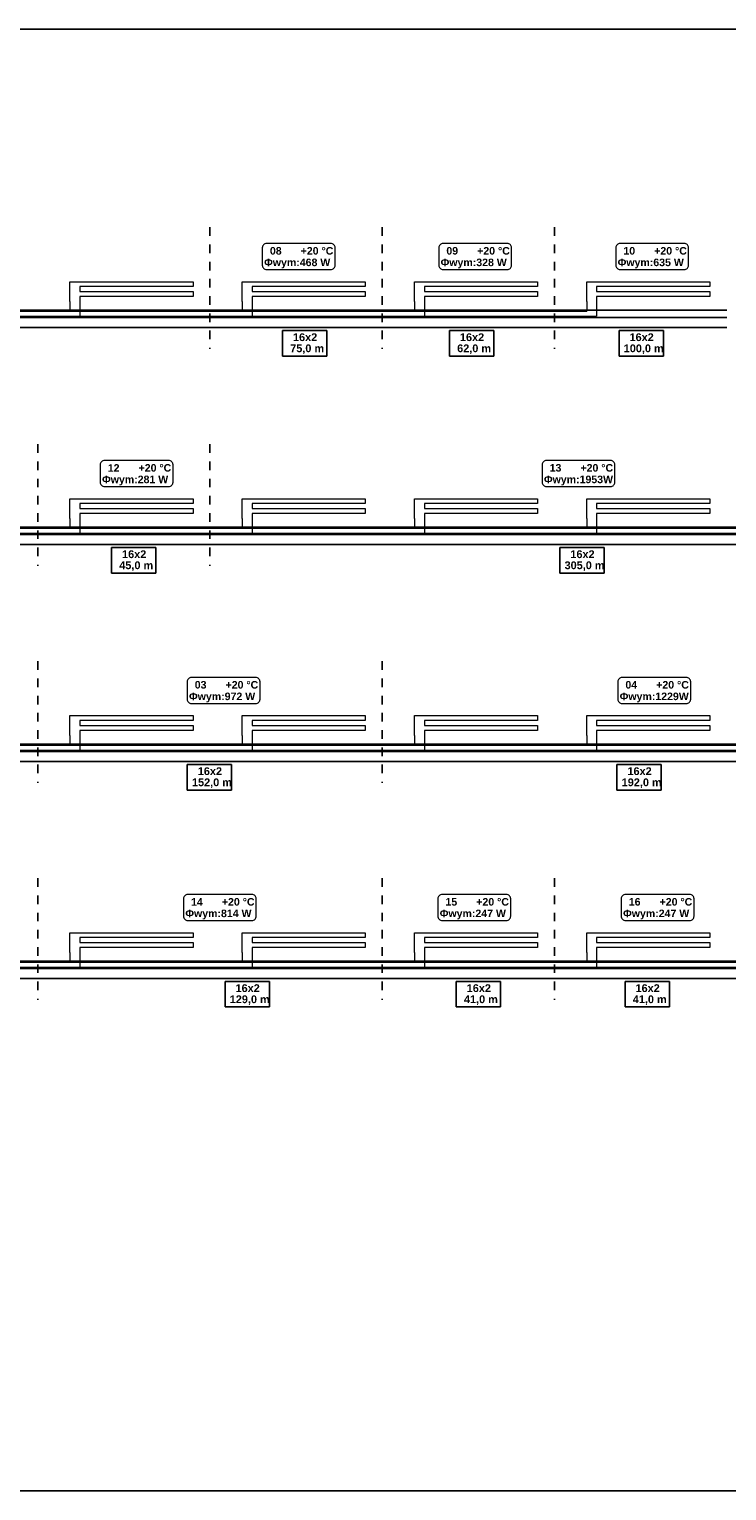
# Model space of a CAD drawing. Extents: x 280060 to 689961, y 120405 to 160329.
# Tile 78 of 85: x 674938 to 676356, y 149132 to 152102. Entities that reach past the tile are written whole.
import ezdxf
from ezdxf.lldxf.tags import DXFTag

# ---------------------------------------------------------------- set-up
doc = ezdxf.new("R2010")
doc.units = 0
doc.header["$MEASUREMENT"] = 0
doc.linetypes.add('3', pattern=[1, 0.5, -0.5])
doc.layers.add('KAM-pro Biała Zarys', color=7, linetype='CONTINUOUS', lineweight=9)
doc.layers.add('KAM-pro opis Temperatury', color=102, linetype='CONTINUOUS', lineweight=18)
doc.layers.add('KAM-pro Podłogówka Powrót', color=7, linetype='DASH', lineweight=9, true_color=0x008000)
doc.layers.add('KAM-pro Podłogówka Zasilanie', color=7, linetype='SOLID', lineweight=9, true_color=0xff8000)
tags = doc.linetypes.add('DASH', pattern=[15, 10, -5]).pattern_tags.tags
tags[6:7] = [DXFTag(74, 4), DXFTag(75, 0), DXFTag(340, '0'), DXFTag(46, 0.0), DXFTag(50, 0.0), DXFTag(44, 0.0), DXFTag(45, 0.0)]
tags[4:5] = [DXFTag(74, 4), DXFTag(75, 0), DXFTag(340, '0'), DXFTag(46, 0.0), DXFTag(50, 0.0), DXFTag(44, 0.0), DXFTag(45, 0.0)]
tags = doc.linetypes.add('SOLID', pattern=[10, 10, 0]).pattern_tags.tags
tags[6:7] = [DXFTag(74, 4), DXFTag(75, 0), DXFTag(340, '0'), DXFTag(46, 0.0), DXFTag(50, 0.0), DXFTag(44, 0.0), DXFTag(45, 0.0)]
tags[4:5] = [DXFTag(74, 4), DXFTag(75, 0), DXFTag(340, '0'), DXFTag(46, 0.0), DXFTag(50, 0.0), DXFTag(44, 0.0), DXFTag(45, 0.0)]

msp = doc.modelspace()

# ---------------------------------------------------------------- linework, layer by layer
at = {"layer": 'KAM-pro Biała Zarys', "linetype": '3', "lineweight": 25, "ltscale": 35}
for p, q in [((675305.6, 151699.9), (675305.6, 151453.2)), ((675655.6, 151699.9), (675655.6, 151453.2)), ((676005.6, 151699.9), (676005.6, 151453.2)), ((674955.6, 151259), (674955.6, 151012.2)), ((675305.6, 151259), (675305.6, 151012.2)), ((674955.6, 150818), (674955.6, 150571.3)), ((675655.6, 150818), (675655.6, 150571.3)), ((674955.6, 150377.1), (674955.6, 150130.3)), ((675655.6, 150377.1), (675655.6, 150130.3)), ((676005.6, 150377.1), (676005.6, 150130.3))]:
    msp.add_line(p, q, dxfattribs=at)
at = {"layer": 'KAM-pro Biała Zarys', "lineweight": 25}
for p, q in [((673604.7, 151531.3), (676355.6, 151531.3)), ((673604.7, 151516.3), (676355.6, 151516.3)), ((673604.7, 151496.3), (676355.6, 151496.3)), ((675453, 151438.3), (675453, 151490)), ((675453, 151490), (675542.9, 151490)), ((675542.9, 151490), (675542.9, 151438.3)), ((675792.2, 151438.3), (675792.2, 151490)), ((675792.2, 151490), (675882.2, 151490)), ((675882.2, 151490), (675882.2, 151438.3)), ((676136.8, 151438.3), (676136.8, 151490)), ((676136.8, 151490), (676226.8, 151490)), ((676226.8, 151490), (676226.8, 151438.3)), ((675453, 151438.3), (675542.9, 151438.3)), ((675792.2, 151438.3), (675882.2, 151438.3)), ((676136.8, 151438.3), (676226.8, 151438.3)), ((673604.7, 151090.4), (676705.6, 151090.4)), ((673604.7, 151075.4), (676705.6, 151075.4)), ((673604.7, 151055.4), (676705.6, 151055.4)), ((675105.7, 150997.3), (675105.7, 151049.1)), ((675105.7, 151049.1), (675195.6, 151049.1)), ((675195.6, 151049.1), (675195.6, 150997.3)), ((676016.6, 150997.3), (676016.6, 151049.1)), ((676016.6, 151049.1), (676106.5, 151049.1)), ((676106.5, 151049.1), (676106.5, 150997.3)), ((675105.7, 150997.3), (675195.6, 150997.3)), ((676016.6, 150997.3), (676106.5, 150997.3)), ((673604.7, 150649.5), (678105.6, 150649.5)), ((673604.7, 150634.5), (678105.6, 150634.5)), ((673604.7, 150614.5), (678105.6, 150614.5)), ((675259.6, 150556.4), (675259.6, 150608.1)), ((675259.6, 150608.1), (675349.6, 150608.1)), ((675349.6, 150608.1), (675349.6, 150556.4)), ((676132.6, 150556.4), (676132.6, 150608.1)), ((676132.6, 150608.1), (676222.6, 150608.1)), ((676222.6, 150608.1), (676222.6, 150556.4)), ((675259.6, 150556.4), (675349.6, 150556.4)), ((676132.6, 150556.4), (676222.6, 150556.4)), ((673604.7, 150208.5), (677755.6, 150208.5)), ((673604.7, 150193.5), (677755.6, 150193.5)), ((673604.7, 150173.5), (677755.6, 150173.5)), ((675336.3, 150115.5), (675336.3, 150167.2)), ((675336.3, 150167.2), (675426.3, 150167.2)), ((675426.3, 150167.2), (675426.3, 150115.5)), ((675806, 150115.5), (675806, 150167.2)), ((675806, 150167.2), (675895.9, 150167.2)), ((675895.9, 150167.2), (675895.9, 150115.5)), ((676149, 150115.5), (676149, 150167.2)), ((676149, 150167.2), (676239, 150167.2)), ((676239, 150167.2), (676239, 150115.5)), ((675336.3, 150115.5), (675426.3, 150115.5)), ((675806, 150115.5), (675895.9, 150115.5)), ((676149, 150115.5), (676239, 150115.5))]:
    msp.add_line(p, q, dxfattribs=at)
msp.add_lwpolyline([(672888.6, 152102.4), (679188.6, 152102.4), (679188.6, 149132.4), (672888.6, 149132.4)], close=True, dxfattribs=at)
at = {"layer": 'KAM-pro opis Temperatury', "color": 3}
for points in [[(675420.8, 151614.1), (675551.1, 151614.1, 0.414214), (675559.9, 151622.9), (675559.9, 151658.2, 0.414214), (675551.1, 151667.1), (675420.8, 151667.1, 0.414214), (675411.9, 151658.2), (675411.9, 151622.9, 0.414214), (675420.8, 151614.1)], [(675779.4, 151614.1), (675909.7, 151614.1, 0.414214), (675918.5, 151622.9), (675918.5, 151658.2, 0.414214), (675909.7, 151667.1), (675779.4, 151667.1, 0.414214), (675770.5, 151658.2), (675770.5, 151622.9, 0.414214), (675779.4, 151614.1)], [(676139, 151614.1), (676269.4, 151614.1, 0.414214), (676278.2, 151622.9), (676278.2, 151658.2, 0.414214), (676269.4, 151667.1), (676139, 151667.1, 0.414214), (676130.2, 151658.2), (676130.2, 151622.9, 0.414214), (676139, 151614.1)], [(675091.4, 151173.1), (675221.8, 151173.1, 0.414214), (675230.6, 151182), (675230.6, 151217.3, 0.414214), (675221.8, 151226.1), (675091.4, 151226.1, 0.414214), (675082.6, 151217.3), (675082.6, 151182, 0.414214), (675091.4, 151173.1)], [(675989.2, 151173.1), (676119.6, 151173.1, 0.414214), (676128.4, 151182), (676128.4, 151217.3, 0.414214), (676119.6, 151226.1), (675989.2, 151226.1, 0.414214), (675980.4, 151217.3), (675980.4, 151182, 0.414214), (675989.2, 151173.1)], [(675268.1, 150732.2), (675398.5, 150732.2, 0.414214), (675407.3, 150741), (675407.3, 150776.4, 0.414214), (675398.5, 150785.2), (675268.1, 150785.2, 0.414214), (675259.3, 150776.4), (675259.3, 150741, 0.414214), (675268.1, 150732.2)], [(676143.1, 150732.2), (676273.5, 150732.2, 0.414214), (676282.3, 150741), (676282.3, 150776.4, 0.414214), (676273.5, 150785.2), (676143.1, 150785.2, 0.414214), (676134.3, 150776.4), (676134.3, 150741, 0.414214), (676143.1, 150732.2)], [(675260.6, 150291.2), (675390.9, 150291.2, 0.414214), (675399.8, 150300.1), (675399.8, 150335.4, 0.414214), (675390.9, 150344.2), (675260.6, 150344.2, 0.414214), (675251.8, 150335.4), (675251.8, 150300.1, 0.414214), (675260.6, 150291.2)], [(675777.5, 150291.2), (675907.8, 150291.2, 0.414214), (675916.7, 150300.1), (675916.7, 150335.4, 0.414214), (675907.8, 150344.2), (675777.5, 150344.2, 0.414214), (675768.7, 150335.4), (675768.7, 150300.1, 0.414214), (675777.5, 150291.2)], [(676150, 150291.2), (676280.4, 150291.2, 0.414214), (676289.2, 150300.1), (676289.2, 150335.4, 0.414214), (676280.4, 150344.2), (676150, 150344.2, 0.414214), (676141.2, 150335.4), (676141.2, 150300.1, 0.414214), (676150, 150291.2)]]:
    msp.add_lwpolyline(points, format="xyb", dxfattribs=at)
at = {"layer": 'KAM-pro Podłogówka Powrót', "color": 4}
for p, q in [((675041.2, 151579.4), (675041.2, 151569.4)), ((675041.2, 151569.4), (675271.2, 151569.4)), ((675271.2, 151559.4), (675041.2, 151559.4)), ((675041.2, 151559.4), (675041.2, 151549.4)), ((675271.2, 151569.4), (675271.2, 151559.4)), ((675391.2, 151579.4), (675391.2, 151569.4)), ((675391.2, 151569.4), (675621.2, 151569.4)), ((675621.2, 151559.4), (675391.2, 151559.4)), ((675391.2, 151559.4), (675391.2, 151549.4)), ((675621.2, 151569.4), (675621.2, 151559.4)), ((675741.2, 151579.4), (675741.2, 151569.4)), ((675741.2, 151569.4), (675971.2, 151569.4)), ((675971.2, 151559.4), (675741.2, 151559.4)), ((675741.2, 151559.4), (675741.2, 151549.4)), ((675971.2, 151569.4), (675971.2, 151559.4)), ((676091.2, 151579.4), (676091.2, 151569.4)), ((676091.2, 151569.4), (676321.2, 151569.4)), ((676321.2, 151559.4), (676091.2, 151559.4)), ((676091.2, 151559.4), (676091.2, 151549.4)), ((676321.2, 151569.4), (676321.2, 151559.4)), ((673821.2, 151519.4), (676091.2, 151519.4)), ((675041.2, 151138.4), (675041.2, 151128.4)), ((675041.2, 151128.4), (675271.2, 151128.4)), ((675271.2, 151118.4), (675041.2, 151118.4)), ((675041.2, 151118.4), (675041.2, 151108.4)), ((675271.2, 151128.4), (675271.2, 151118.4)), ((675391.2, 151138.4), (675391.2, 151128.4)), ((675391.2, 151128.4), (675621.2, 151128.4)), ((675621.2, 151118.4), (675391.2, 151118.4)), ((675391.2, 151118.4), (675391.2, 151108.4)), ((675621.2, 151128.4), (675621.2, 151118.4)), ((675741.2, 151138.4), (675741.2, 151128.4)), ((675741.2, 151128.4), (675971.2, 151128.4)), ((675971.2, 151118.4), (675741.2, 151118.4)), ((675741.2, 151118.4), (675741.2, 151108.4)), ((675971.2, 151128.4), (675971.2, 151118.4)), ((676091.2, 151138.4), (676091.2, 151128.4)), ((676091.2, 151128.4), (676321.2, 151128.4)), ((676321.2, 151118.4), (676091.2, 151118.4)), ((676091.2, 151118.4), (676091.2, 151108.4)), ((676321.2, 151128.4), (676321.2, 151118.4)), ((673821.2, 151078.4), (676441.2, 151078.4)), ((675041.2, 150697.5), (675041.2, 150687.5)), ((675041.2, 150687.5), (675271.2, 150687.5)), ((675271.2, 150677.5), (675041.2, 150677.5)), ((675041.2, 150677.5), (675041.2, 150667.5)), ((675271.2, 150687.5), (675271.2, 150677.5)), ((675391.2, 150697.5), (675391.2, 150687.5)), ((675391.2, 150687.5), (675621.2, 150687.5)), ((675621.2, 150677.5), (675391.2, 150677.5)), ((675391.2, 150677.5), (675391.2, 150667.5)), ((675621.2, 150687.5), (675621.2, 150677.5)), ((675741.2, 150697.5), (675741.2, 150687.5)), ((675741.2, 150687.5), (675971.2, 150687.5)), ((675971.2, 150677.5), (675741.2, 150677.5)), ((675741.2, 150677.5), (675741.2, 150667.5)), ((675971.2, 150687.5), (675971.2, 150677.5)), ((676091.2, 150697.5), (676091.2, 150687.5)), ((676091.2, 150687.5), (676321.2, 150687.5)), ((676321.2, 150677.5), (676091.2, 150677.5)), ((676091.2, 150677.5), (676091.2, 150667.5)), ((676321.2, 150687.5), (676321.2, 150677.5)), ((673821.2, 150637.5), (677841.2, 150637.5)), ((675041.2, 150256.5), (675041.2, 150246.5)), ((675391.2, 150256.5), (675391.2, 150246.5)), ((675741.2, 150256.5), (675741.2, 150246.5)), ((676091.2, 150256.5), (676091.2, 150246.5)), ((675041.2, 150246.5), (675271.2, 150246.5)), ((675271.2, 150236.5), (675041.2, 150236.5)), ((675041.2, 150236.5), (675041.2, 150226.5)), ((675271.2, 150246.5), (675271.2, 150236.5)), ((675391.2, 150246.5), (675621.2, 150246.5)), ((675621.2, 150236.5), (675391.2, 150236.5)), ((675391.2, 150236.5), (675391.2, 150226.5)), ((675621.2, 150246.5), (675621.2, 150236.5)), ((675741.2, 150246.5), (675971.2, 150246.5)), ((675971.2, 150236.5), (675741.2, 150236.5)), ((675741.2, 150236.5), (675741.2, 150226.5)), ((675971.2, 150246.5), (675971.2, 150236.5)), ((676091.2, 150246.5), (676321.2, 150246.5)), ((676321.2, 150236.5), (676091.2, 150236.5)), ((676091.2, 150236.5), (676091.2, 150226.5)), ((676321.2, 150246.5), (676321.2, 150236.5)), ((673821.2, 150196.5), (677491.2, 150196.5))]:
    msp.add_line(p, q, dxfattribs=at)
for points in [[(675041.2, 151549.4), (675041.2, 151549.1), (675041.2, 151548.2), (675041.2, 151546.4), (675041.2, 151543.6), (675041.2, 151540.2), (675041.2, 151536.3), (675041.2, 151532.4), (675041.2, 151528.5), (675041.2, 151525.1), (675041.2, 151522.3), (675041.2, 151520.5), (675041.2, 151519.6), (675041.2, 151519.4)], [(675391.2, 151549.4), (675391.2, 151549.1), (675391.2, 151548.2), (675391.2, 151546.4), (675391.2, 151543.6), (675391.2, 151540.2), (675391.2, 151536.3), (675391.2, 151532.4), (675391.2, 151528.5), (675391.2, 151525.1), (675391.2, 151522.3), (675391.2, 151520.5), (675391.2, 151519.6), (675391.2, 151519.4)], [(675741.2, 151549.4), (675741.2, 151549.1), (675741.2, 151548.2), (675741.2, 151546.4), (675741.2, 151543.6), (675741.2, 151540.2), (675741.2, 151536.3), (675741.2, 151532.4), (675741.2, 151528.5), (675741.2, 151525.1), (675741.2, 151522.3), (675741.2, 151520.5), (675741.2, 151519.6), (675741.2, 151519.4)], [(676091.2, 151549.4), (676091.2, 151549.1), (676091.2, 151548.2), (676091.2, 151546.4), (676091.2, 151543.6), (676091.2, 151540.2), (676091.2, 151536.3), (676091.2, 151532.4), (676091.2, 151528.5), (676091.2, 151525.1), (676091.2, 151522.3), (676091.2, 151520.5), (676091.2, 151519.6), (676091.2, 151519.4)], [(675041.2, 151108.4), (675041.2, 151108.2), (675041.2, 151107.3), (675041.2, 151105.5), (675041.2, 151102.7), (675041.2, 151099.3), (675041.2, 151095.4), (675041.2, 151091.4), (675041.2, 151087.6), (675041.2, 151084.1), (675041.2, 151081.3), (675041.2, 151079.5), (675041.2, 151078.6), (675041.2, 151078.4)], [(675391.2, 151108.4), (675391.2, 151108.2), (675391.2, 151107.3), (675391.2, 151105.5), (675391.2, 151102.7), (675391.2, 151099.3), (675391.2, 151095.4), (675391.2, 151091.4), (675391.2, 151087.6), (675391.2, 151084.1), (675391.2, 151081.3), (675391.2, 151079.5), (675391.2, 151078.6), (675391.2, 151078.4)], [(675741.2, 151108.4), (675741.2, 151108.2), (675741.2, 151107.3), (675741.2, 151105.5), (675741.2, 151102.7), (675741.2, 151099.3), (675741.2, 151095.4), (675741.2, 151091.4), (675741.2, 151087.6), (675741.2, 151084.1), (675741.2, 151081.3), (675741.2, 151079.5), (675741.2, 151078.6), (675741.2, 151078.4)], [(676091.2, 151108.4), (676091.2, 151108.2), (676091.2, 151107.3), (676091.2, 151105.5), (676091.2, 151102.7), (676091.2, 151099.3), (676091.2, 151095.4), (676091.2, 151091.4), (676091.2, 151087.6), (676091.2, 151084.1), (676091.2, 151081.3), (676091.2, 151079.5), (676091.2, 151078.6), (676091.2, 151078.4)], [(675041.2, 150667.5), (675041.2, 150667.2), (675041.2, 150666.4), (675041.2, 150664.5), (675041.2, 150661.8), (675041.2, 150658.3), (675041.2, 150654.5), (675041.2, 150650.5), (675041.2, 150646.6), (675041.2, 150643.2), (675041.2, 150640.4), (675041.2, 150638.6), (675041.2, 150637.7), (675041.2, 150637.5)], [(675391.2, 150667.5), (675391.2, 150667.2), (675391.2, 150666.4), (675391.2, 150664.5), (675391.2, 150661.8), (675391.2, 150658.3), (675391.2, 150654.5), (675391.2, 150650.5), (675391.2, 150646.6), (675391.2, 150643.2), (675391.2, 150640.4), (675391.2, 150638.6), (675391.2, 150637.7), (675391.2, 150637.5)], [(675741.2, 150667.5), (675741.2, 150667.2), (675741.2, 150666.4), (675741.2, 150664.5), (675741.2, 150661.8), (675741.2, 150658.3), (675741.2, 150654.5), (675741.2, 150650.5), (675741.2, 150646.6), (675741.2, 150643.2), (675741.2, 150640.4), (675741.2, 150638.6), (675741.2, 150637.7), (675741.2, 150637.5)], [(676091.2, 150667.5), (676091.2, 150667.2), (676091.2, 150666.4), (676091.2, 150664.5), (676091.2, 150661.8), (676091.2, 150658.3), (676091.2, 150654.5), (676091.2, 150650.5), (676091.2, 150646.6), (676091.2, 150643.2), (676091.2, 150640.4), (676091.2, 150638.6), (676091.2, 150637.7), (676091.2, 150637.5)], [(675041.2, 150226.5), (675041.2, 150226.3), (675041.2, 150225.4), (675041.2, 150223.6), (675041.2, 150220.8), (675041.2, 150217.4), (675041.2, 150213.5), (675041.2, 150209.5), (675041.2, 150205.7), (675041.2, 150202.2), (675041.2, 150199.5), (675041.2, 150197.6), (675041.2, 150196.8), (675041.2, 150196.5)], [(675391.2, 150226.5), (675391.2, 150226.3), (675391.2, 150225.4), (675391.2, 150223.6), (675391.2, 150220.8), (675391.2, 150217.4), (675391.2, 150213.5), (675391.2, 150209.5), (675391.2, 150205.7), (675391.2, 150202.2), (675391.2, 150199.5), (675391.2, 150197.6), (675391.2, 150196.8), (675391.2, 150196.5)], [(675741.2, 150226.5), (675741.2, 150226.3), (675741.2, 150225.4), (675741.2, 150223.6), (675741.2, 150220.8), (675741.2, 150217.4), (675741.2, 150213.5), (675741.2, 150209.5), (675741.2, 150205.7), (675741.2, 150202.2), (675741.2, 150199.5), (675741.2, 150197.6), (675741.2, 150196.8), (675741.2, 150196.5)], [(676091.2, 150226.5), (676091.2, 150226.3), (676091.2, 150225.4), (676091.2, 150223.6), (676091.2, 150220.8), (676091.2, 150217.4), (676091.2, 150213.5), (676091.2, 150209.5), (676091.2, 150205.7), (676091.2, 150202.2), (676091.2, 150199.5), (676091.2, 150197.6), (676091.2, 150196.8), (676091.2, 150196.5)]]:
    msp.add_open_spline(points, degree=3, knots=[0, 0, 0, 0, 0.698723, 2.614576, 5.477085, 9.015778, 12.96018, 17.03982, 20.984222, 24.522915, 27.385424, 29.301277, 30, 30, 30, 30], dxfattribs=at)
at = {"layer": 'KAM-pro Podłogówka Zasilanie', "color": 1}
for p, q in [((675021.2, 151549.4), (675021.2, 151589.4)), ((675021.2, 151589.4), (675271.2, 151589.4)), ((675271.2, 151589.4), (675271.2, 151579.4)), ((675371.2, 151549.4), (675371.2, 151589.4)), ((675371.2, 151589.4), (675621.2, 151589.4)), ((675621.2, 151589.4), (675621.2, 151579.4)), ((675721.2, 151549.4), (675721.2, 151589.4)), ((675721.2, 151589.4), (675971.2, 151589.4)), ((675971.2, 151589.4), (675971.2, 151579.4)), ((676071.2, 151549.4), (676071.2, 151589.4)), ((676071.2, 151589.4), (676321.2, 151589.4)), ((676321.2, 151589.4), (676321.2, 151579.4)), ((675271.2, 151579.4), (675041.2, 151579.4)), ((675621.2, 151579.4), (675391.2, 151579.4)), ((675971.2, 151579.4), (675741.2, 151579.4)), ((676321.2, 151579.4), (676091.2, 151579.4)), ((673811.2, 151529.4), (676071.2, 151529.4)), ((675021.2, 151108.4), (675021.2, 151148.4)), ((675021.2, 151148.4), (675271.2, 151148.4)), ((675271.2, 151148.4), (675271.2, 151138.4)), ((675371.2, 151108.4), (675371.2, 151148.4)), ((675371.2, 151148.4), (675621.2, 151148.4)), ((675621.2, 151148.4), (675621.2, 151138.4)), ((675721.2, 151108.4), (675721.2, 151148.4)), ((675721.2, 151148.4), (675971.2, 151148.4)), ((675971.2, 151148.4), (675971.2, 151138.4)), ((676071.2, 151108.4), (676071.2, 151148.4)), ((676071.2, 151148.4), (676321.2, 151148.4)), ((676321.2, 151148.4), (676321.2, 151138.4)), ((675271.2, 151138.4), (675041.2, 151138.4)), ((675621.2, 151138.4), (675391.2, 151138.4)), ((675971.2, 151138.4), (675741.2, 151138.4)), ((676321.2, 151138.4), (676091.2, 151138.4)), ((673811.2, 151088.4), (676421.2, 151088.4)), ((675021.2, 150667.5), (675021.2, 150707.5)), ((675021.2, 150707.5), (675271.2, 150707.5)), ((675271.2, 150707.5), (675271.2, 150697.5)), ((675371.2, 150667.5), (675371.2, 150707.5)), ((675371.2, 150707.5), (675621.2, 150707.5)), ((675621.2, 150707.5), (675621.2, 150697.5)), ((675721.2, 150667.5), (675721.2, 150707.5)), ((675721.2, 150707.5), (675971.2, 150707.5)), ((675971.2, 150707.5), (675971.2, 150697.5)), ((676071.2, 150667.5), (676071.2, 150707.5)), ((676071.2, 150707.5), (676321.2, 150707.5)), ((676321.2, 150707.5), (676321.2, 150697.5)), ((675271.2, 150697.5), (675041.2, 150697.5)), ((675621.2, 150697.5), (675391.2, 150697.5)), ((675971.2, 150697.5), (675741.2, 150697.5)), ((676321.2, 150697.5), (676091.2, 150697.5)), ((673811.2, 150647.5), (677821.2, 150647.5)), ((675021.2, 150226.5), (675021.2, 150266.5)), ((675021.2, 150266.5), (675271.2, 150266.5)), ((675271.2, 150256.5), (675041.2, 150256.5)), ((675271.2, 150266.5), (675271.2, 150256.5)), ((675371.2, 150226.5), (675371.2, 150266.5)), ((675371.2, 150266.5), (675621.2, 150266.5)), ((675621.2, 150256.5), (675391.2, 150256.5)), ((675621.2, 150266.5), (675621.2, 150256.5)), ((675721.2, 150226.5), (675721.2, 150266.5)), ((675721.2, 150266.5), (675971.2, 150266.5)), ((675971.2, 150256.5), (675741.2, 150256.5)), ((675971.2, 150266.5), (675971.2, 150256.5)), ((676071.2, 150226.5), (676071.2, 150266.5)), ((676071.2, 150266.5), (676321.2, 150266.5)), ((676321.2, 150256.5), (676091.2, 150256.5)), ((676321.2, 150266.5), (676321.2, 150256.5)), ((673811.2, 150206.5), (677471.2, 150206.5))]:
    msp.add_line(p, q, dxfattribs=at)
for points in [[(675021.2, 151549.4), (675021.2, 151549.2), (675021.2, 151548.6), (675021.2, 151547.4), (675021.2, 151545.5), (675021.2, 151543.3), (675021.2, 151540.7), (675021.2, 151538), (675021.2, 151535.5), (675021.2, 151533.2), (675021.2, 151531.3), (675021.2, 151530.1), (675021.2, 151529.5), (675021.2, 151529.4)], [(675371.2, 151549.4), (675371.2, 151549.2), (675371.2, 151548.6), (675371.2, 151547.4), (675371.2, 151545.5), (675371.2, 151543.3), (675371.2, 151540.7), (675371.2, 151538), (675371.2, 151535.5), (675371.2, 151533.2), (675371.2, 151531.3), (675371.2, 151530.1), (675371.2, 151529.5), (675371.2, 151529.4)], [(675721.2, 151549.4), (675721.2, 151549.2), (675721.2, 151548.6), (675721.2, 151547.4), (675721.2, 151545.5), (675721.2, 151543.3), (675721.2, 151540.7), (675721.2, 151538), (675721.2, 151535.5), (675721.2, 151533.2), (675721.2, 151531.3), (675721.2, 151530.1), (675721.2, 151529.5), (675721.2, 151529.4)], [(676071.2, 151549.4), (676071.2, 151549.2), (676071.2, 151548.6), (676071.2, 151547.4), (676071.2, 151545.5), (676071.2, 151543.3), (676071.2, 151540.7), (676071.2, 151538), (676071.2, 151535.5), (676071.2, 151533.2), (676071.2, 151531.3), (676071.2, 151530.1), (676071.2, 151529.5), (676071.2, 151529.4)], [(675021.2, 151108.4), (675021.2, 151108.3), (675021.2, 151107.7), (675021.2, 151106.5), (675021.2, 151104.6), (675021.2, 151102.3), (675021.2, 151099.7), (675021.2, 151097.1), (675021.2, 151094.5), (675021.2, 151092.2), (675021.2, 151090.4), (675021.2, 151089.1), (675021.2, 151088.6), (675021.2, 151088.4)], [(675371.2, 151108.4), (675371.2, 151108.3), (675371.2, 151107.7), (675371.2, 151106.5), (675371.2, 151104.6), (675371.2, 151102.3), (675371.2, 151099.7), (675371.2, 151097.1), (675371.2, 151094.5), (675371.2, 151092.2), (675371.2, 151090.4), (675371.2, 151089.1), (675371.2, 151088.6), (675371.2, 151088.4)], [(675721.2, 151108.4), (675721.2, 151108.3), (675721.2, 151107.7), (675721.2, 151106.5), (675721.2, 151104.6), (675721.2, 151102.3), (675721.2, 151099.7), (675721.2, 151097.1), (675721.2, 151094.5), (675721.2, 151092.2), (675721.2, 151090.4), (675721.2, 151089.1), (675721.2, 151088.6), (675721.2, 151088.4)], [(676071.2, 151108.4), (676071.2, 151108.3), (676071.2, 151107.7), (676071.2, 151106.5), (676071.2, 151104.6), (676071.2, 151102.3), (676071.2, 151099.7), (676071.2, 151097.1), (676071.2, 151094.5), (676071.2, 151092.2), (676071.2, 151090.4), (676071.2, 151089.1), (676071.2, 151088.6), (676071.2, 151088.4)], [(675021.2, 150667.5), (675021.2, 150667.3), (675021.2, 150666.7), (675021.2, 150665.5), (675021.2, 150663.7), (675021.2, 150661.4), (675021.2, 150658.8), (675021.2, 150656.1), (675021.2, 150653.6), (675021.2, 150651.3), (675021.2, 150649.4), (675021.2, 150648.2), (675021.2, 150647.6), (675021.2, 150647.5)], [(675371.2, 150667.5), (675371.2, 150667.3), (675371.2, 150666.7), (675371.2, 150665.5), (675371.2, 150663.7), (675371.2, 150661.4), (675371.2, 150658.8), (675371.2, 150656.1), (675371.2, 150653.6), (675371.2, 150651.3), (675371.2, 150649.4), (675371.2, 150648.2), (675371.2, 150647.6), (675371.2, 150647.5)], [(675721.2, 150667.5), (675721.2, 150667.3), (675721.2, 150666.7), (675721.2, 150665.5), (675721.2, 150663.7), (675721.2, 150661.4), (675721.2, 150658.8), (675721.2, 150656.1), (675721.2, 150653.6), (675721.2, 150651.3), (675721.2, 150649.4), (675721.2, 150648.2), (675721.2, 150647.6), (675721.2, 150647.5)], [(676071.2, 150667.5), (676071.2, 150667.3), (676071.2, 150666.7), (676071.2, 150665.5), (676071.2, 150663.7), (676071.2, 150661.4), (676071.2, 150658.8), (676071.2, 150656.1), (676071.2, 150653.6), (676071.2, 150651.3), (676071.2, 150649.4), (676071.2, 150648.2), (676071.2, 150647.6), (676071.2, 150647.5)], [(675021.2, 150226.5), (675021.2, 150226.4), (675021.2, 150225.8), (675021.2, 150224.6), (675021.2, 150222.7), (675021.2, 150220.4), (675021.2, 150217.9), (675021.2, 150215.2), (675021.2, 150212.6), (675021.2, 150210.3), (675021.2, 150208.5), (675021.2, 150207.3), (675021.2, 150206.7), (675021.2, 150206.5)], [(675371.2, 150226.5), (675371.2, 150226.4), (675371.2, 150225.8), (675371.2, 150224.6), (675371.2, 150222.7), (675371.2, 150220.4), (675371.2, 150217.9), (675371.2, 150215.2), (675371.2, 150212.6), (675371.2, 150210.3), (675371.2, 150208.5), (675371.2, 150207.3), (675371.2, 150206.7), (675371.2, 150206.5)], [(675721.2, 150226.5), (675721.2, 150226.4), (675721.2, 150225.8), (675721.2, 150224.6), (675721.2, 150222.7), (675721.2, 150220.4), (675721.2, 150217.9), (675721.2, 150215.2), (675721.2, 150212.6), (675721.2, 150210.3), (675721.2, 150208.5), (675721.2, 150207.3), (675721.2, 150206.7), (675721.2, 150206.5)], [(676071.2, 150226.5), (676071.2, 150226.4), (676071.2, 150225.8), (676071.2, 150224.6), (676071.2, 150222.7), (676071.2, 150220.4), (676071.2, 150217.9), (676071.2, 150215.2), (676071.2, 150212.6), (676071.2, 150210.3), (676071.2, 150208.5), (676071.2, 150207.3), (676071.2, 150206.7), (676071.2, 150206.5)]]:
    msp.add_open_spline(points, degree=3, knots=[0, 0, 0, 0, 0.465815, 1.74305, 3.65139, 6.010518, 8.64012, 11.35988, 13.989482, 16.34861, 18.25695, 19.534185, 20, 20, 20, 20], dxfattribs=at)

# ---------------------------------------------------------------- texts
at = {"layer": 'KAM-pro Biała Zarys', "lineweight": 25, "char_height": 15.84, "attachment_point": 2}
for s, insert in [('\\fArial|b1|i0;16x2', (675498.9, 151484.5)), ('\\fArial|b1|i0;16x2', (675838.1, 151484.5)), ('\\fArial|b1|i0;16x2', (676182.7, 151484.5)), ('{\\fArial|b1|i0|c238|p34;75,0 m}', (675503.1, 151461.9)), ('{\\fArial|b1|i0|c238|p34;62,0 m}', (675842.3, 151461.9)), ('{\\fArial|b1|i0|c238|p34;100,0 m}', (676186.9, 151461.9)), ('\\fArial|b1|i0;16x2', (675151.6, 151043.5)), ('\\fArial|b1|i0;16x2', (676062.5, 151043.5)), ('{\\fArial|b1|i0|c238|p34;45,0 m}', (675155.8, 151021)), ('{\\fArial|b1|i0|c238|p34;305,0 m}', (676066.7, 151021)), ('{\\fArial|b1|i0|c238|p34;152,0 m}', (675309.7, 150580)), ('\\fArial|b1|i0;16x2', (675305.5, 150602.6)), ('{\\fArial|b1|i0|c238|p34;192,0 m}', (676182.8, 150580)), ('\\fArial|b1|i0;16x2', (676178.5, 150602.6)), ('{\\fArial|b1|i0|c238|p34;129,0 m}', (675386.4, 150139.1)), ('\\fArial|b1|i0;16x2', (675382.2, 150161.7)), ('{\\fArial|b1|i0|c238|p34;41,0 m}', (675856.1, 150139.1)), ('\\fArial|b1|i0;16x2', (675851.9, 150161.7)), ('{\\fArial|b1|i0|c238|p34;41,0 m}', (676199.1, 150139.1)), ('\\fArial|b1|i0;16x2', (676194.9, 150161.7))]:
    msp.add_mtext(s, dxfattribs=dict(at, insert=insert))
at = {"layer": 'KAM-pro opis Temperatury', "color": 3, "char_height": 15.352, "attachment_point": 7}
for s, insert in [('{\\fArial|b1|i0|c238|p34;08}', (675427.4, 151644.2)), ('{\\fArial|b1|i0|c238|p34;+20 °C}', (675489.9, 151644.2)), ('{\\fArial|b1|i0|c238|p34;09}', (675785.9, 151644.2)), ('{\\fArial|b1|i0|c238|p34;+20 °C}', (675848.5, 151644.2)), ('{\\fArial|b1|i0|c238|p34;10}', (676145.6, 151644.2)), ('{\\fArial|b1|i0|c238|p34;+20 °C}', (676208.2, 151644.2)), ('{\\fArial|b1|i0|c0|p34;Φ\\fArial|b1|i0|c238|p34;wym:468 W}', (675415.7, 151616.3)), ('{\\fArial|b1|i0|c0|p34;Φ\\fArial|b1|i0|c238|p34;wym:328 W}', (675774.3, 151616.3)), ('{\\fArial|b1|i0|c0|p34;Φ\\fArial|b1|i0|c238|p34;wym:635 W}', (676134, 151616.3)), ('{\\fArial|b1|i0|c238|p34;12}', (675098, 151203.2)), ('{\\fArial|b1|i0|c238|p34;+20 °C}', (675160.6, 151203.2)), ('{\\fArial|b1|i0|c238|p34;13}', (675995.8, 151203.2)), ('{\\fArial|b1|i0|c238|p34;+20 °C}', (676058.4, 151203.2)), ('{\\fArial|b1|i0|c0|p34;Φ\\fArial|b1|i0|c238|p34;wym:281 W}', (675086.4, 151175.3)), ('{\\fArial|b1|i0|c0|p34;Φ\\fArial|b1|i0|c238|p34;wym:1953W}', (675984.2, 151175.3)), ('{\\fArial|b1|i0|c238|p34;03}', (675274.7, 150762.3)), ('{\\fArial|b1|i0|c238|p34;+20 °C}', (675337.3, 150762.3)), ('{\\fArial|b1|i0|c238|p34;04}', (676149.7, 150762.3)), ('{\\fArial|b1|i0|c238|p34;+20 °C}', (676212.3, 150762.3)), ('{\\fArial|b1|i0|c0|p34;Φ\\fArial|b1|i0|c238|p34;wym:972 W}', (675263.1, 150734.4)), ('{\\fArial|b1|i0|c0|p34;Φ\\fArial|b1|i0|c238|p34;wym:1229W}', (676138.1, 150734.4)), ('{\\fArial|b1|i0|c238|p34;14}', (675267.2, 150321.3)), ('{\\fArial|b1|i0|c238|p34;+20 °C}', (675329.8, 150321.3)), ('{\\fArial|b1|i0|c238|p34;15}', (675784.1, 150321.3)), ('{\\fArial|b1|i0|c238|p34;+20 °C}', (675846.7, 150321.3)), ('{\\fArial|b1|i0|c238|p34;16}', (676156.6, 150321.3)), ('{\\fArial|b1|i0|c238|p34;+20 °C}', (676219.2, 150321.3)), ('{\\fArial|b1|i0|c0|p34;Φ\\fArial|b1|i0|c238|p34;wym:814 W}', (675255.6, 150293.4)), ('{\\fArial|b1|i0|c0|p34;Φ\\fArial|b1|i0|c238|p34;wym:247 W}', (675772.5, 150293.4)), ('{\\fArial|b1|i0|c0|p34;Φ\\fArial|b1|i0|c238|p34;wym:247 W}', (676145, 150293.4))]:
    msp.add_mtext(s, dxfattribs=dict(at, insert=insert))

doc.saveas('drawing.dxf')
